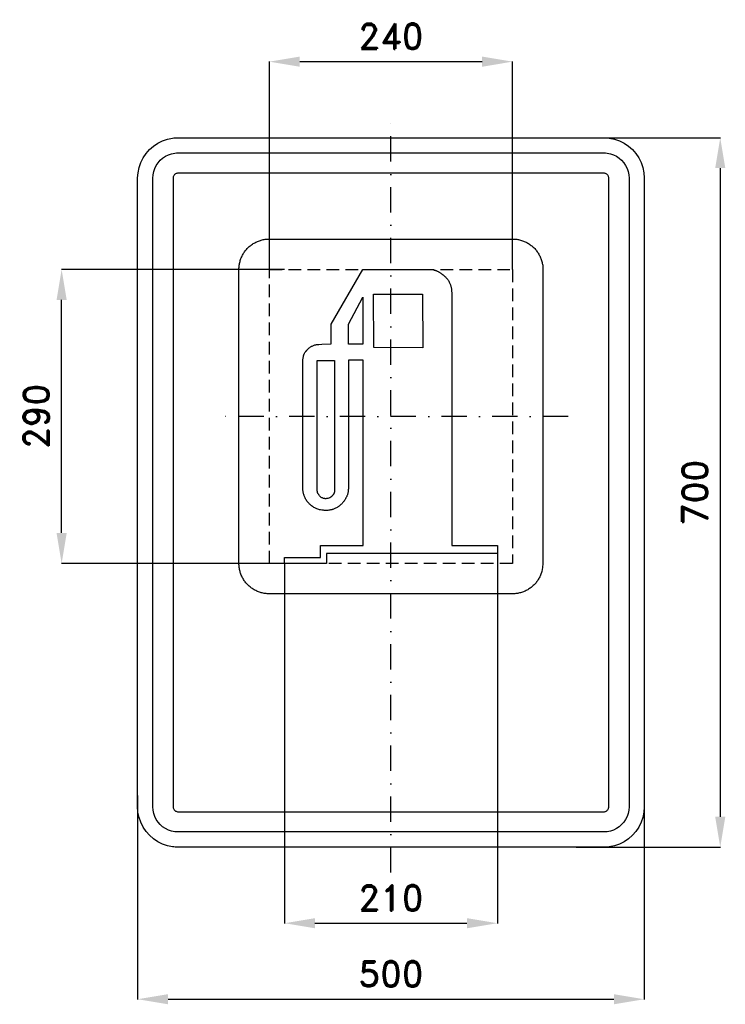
# Model space of a CAD drawing. Header units: millimetres. Extents: x -366 to 330, y -505 to 466.
import ezdxf

# ---------------------------------------------------------------- set-up
doc = ezdxf.new("R2010")
doc.units = ezdxf.units.MM
doc.header["$LTSCALE"] = 5
doc.linetypes.add('ČERCHOVANÁX2', pattern=[2, 1, -0.5, 0, -0.5])
doc.linetypes.add('ČÁRKOVANÁX2', pattern=[1.5, 1, -0.5])
doc.layers.add('Kóty', color=2, linetype='Continuous')
doc.layers.add('Značka', color=7, linetype='Continuous')
doc.styles.get("Standard").update_dxf_attribs({"font": 'romand.shx', "height": 25})
doc.dimstyles.get("Standard").update_dxf_attribs({"dimtxt": 25, "dimasz": 30, "dimexe": 0.18, "dimexo": 0.0625, "dimgap": 12.5, "dimtad": 1, "dimdec": 0, "dimzin": 0, "dimdsep": 46, "dimtxsty": 'Standard', "dimcen": 0.09, "dimadec": 0, "dimazin": 0, "dimtfac": 1, "dimtdec": 0, "dimtofl": 0, "dimtmove": 0, "dimatfit": 3, "dimfxl": 1, "dimtolj": 1, "dimtzin": 0, "dimarcsym": 0})

# ---------------------------------------------------------------- blocks, each defined once
blk = doc.blocks.new('*D0')
at = {"layer": 'Defpoints', "color": 0, "transparency": 16777216}
for p in [(-325, 220), (-105, 220), (-105, -70)]:
    blk.add_point(p, dxfattribs=at)
at = {"layer": 'Kóty', "color": 0, "lineweight": -2, "transparency": 16777216}
for p, q in [((-105.0625, 220), (-325.18, 220)), ((-325, -40), (-325, 190)), ((-105.0625, -70), (-325.18, -70))]:
    blk.add_line(p, q, dxfattribs=at)
at = {"layer": 'Kóty', "color": 0, "transparency": 16777216}
for points in [[(-330, 190), (-320, 190), (-325, 220)], [(-330, -40), (-320, -40), (-325, -70)]]:
    blk.add_solid(points, dxfattribs=at)
at = {"layer": 'Kóty', "color": 0, "transparency": 16777216, "insert": (-350, 75), "char_height": 25, "attachment_point": 5, "rotation": 90}
blk.add_mtext('\\A1;290', dxfattribs=at)
blk = doc.blocks.new('*D1')
at = {"layer": 'Defpoints', "color": 0, "transparency": 16777216}
for p in [(190.52, 350), (182.61, -350), (325, -350)]:
    blk.add_point(p, dxfattribs=at)
at = {"layer": 'Kóty', "color": 0, "lineweight": -2, "transparency": 16777216}
for p, q in [((190.59, 350), (325.18, 350)), ((325, 320), (325, -320)), ((182.67, -350), (325.18, -350))]:
    blk.add_line(p, q, dxfattribs=at)
at = {"layer": 'Kóty', "color": 0, "transparency": 16777216}
for points in [[(320, 320), (330, 320), (325, 350)], [(320, -320), (330, -320), (325, -350)]]:
    blk.add_solid(points, dxfattribs=at)
at = {"layer": 'Kóty', "color": 0, "transparency": 16777216, "insert": (300, 0), "char_height": 25, "attachment_point": 5, "rotation": 90}
blk.add_mtext('\\A1;700', dxfattribs=at)
blk = doc.blocks.new('*D2')
at = {"layer": 'Defpoints', "color": 0, "transparency": 16777216}
for p in [(105, -60.089), (-105, -70), (105, -425)]:
    blk.add_point(p, dxfattribs=at)
at = {"layer": 'Kóty', "color": 0, "lineweight": -2, "transparency": 16777216}
for p, q in [((105, -60.1515), (105, -425.18)), ((-105, -70.0625), (-105, -425.18)), ((-75, -425), (75, -425))]:
    blk.add_line(p, q, dxfattribs=at)
at = {"layer": 'Kóty', "color": 0, "transparency": 16777216}
for points in [[(-75, -420), (-75, -430), (-105, -425)], [(75, -420), (75, -430), (105, -425)]]:
    blk.add_solid(points, dxfattribs=at)
at = {"layer": 'Kóty', "color": 0, "transparency": 16777216, "insert": (0, -400), "char_height": 25, "attachment_point": 5}
blk.add_mtext('\\A1;210', dxfattribs=at)
blk = doc.blocks.new('*D3')
at = {"layer": 'Defpoints', "color": 0, "transparency": 16777216}
for p in [(-250, -298.8), (250, -298.8), (250, -500)]:
    blk.add_point(p, dxfattribs=at)
at = {"layer": 'Kóty', "color": 0, "lineweight": -2, "transparency": 16777216}
for p, q in [((-250, -298.86), (-250, -500.18)), ((250, -298.86), (250, -500.18)), ((-220, -500), (220, -500))]:
    blk.add_line(p, q, dxfattribs=at)
at = {"layer": 'Kóty', "color": 0, "transparency": 16777216}
for points in [[(-220, -495), (-220, -505), (-250, -500)], [(220, -495), (220, -505), (250, -500)]]:
    blk.add_solid(points, dxfattribs=at)
at = {"layer": 'Kóty', "color": 0, "transparency": 16777216, "insert": (0, -475), "char_height": 25, "attachment_point": 5}
blk.add_mtext('\\A1;500', dxfattribs=at)
blk = doc.blocks.new('*D4')
at = {"layer": 'Defpoints', "color": 0, "transparency": 16777216}
for p in [(120, 425), (-120, 220), (120, 220)]:
    blk.add_point(p, dxfattribs=at)
at = {"layer": 'Kóty', "color": 0, "lineweight": -2, "transparency": 16777216}
for p, q in [((-120, 220.0625), (-120, 425.18)), ((-90, 425), (90, 425)), ((120, 220.0625), (120, 425.18))]:
    blk.add_line(p, q, dxfattribs=at)
at = {"layer": 'Kóty', "color": 0, "transparency": 16777216}
for points in [[(-90, 430), (-90, 420), (-120, 425)], [(90, 430), (90, 420), (120, 425)]]:
    blk.add_solid(points, dxfattribs=at)
at = {"layer": 'Kóty', "color": 0, "transparency": 16777216, "insert": (0, 450), "char_height": 25, "attachment_point": 5}
blk.add_mtext('\\A1;240', dxfattribs=at)

msp = doc.modelspace()

# ---------------------------------------------------------------- linework, layer by layer
at = {"layer": 'Značka', "color": 6, "linetype": 'ČERCHOVANÁX2', "ltscale": 5}
for points in [[(0, -375), (0, 375)], [(175, 75), (-175, 75)]]:
    msp.add_lwpolyline(points, dxfattribs=at)
at = {"layer": 'Značka', "color": 5}
for points in [[(-210, -350), (-210.2, -349.9995), (-210.3, -349.9988, -0.0321716), (-215.5, -349.637), (-220.6, -348.5823), (-225.5, -346.9227), (-230.1, -344.5885), (-234.4, -341.714), (-238.3, -338.2843), (-241.7, -334.4026), (-244.6, -330.0906), (-246.9, -325.4605), (-248.6, -320.5549), (-249.7, -315.4767), (-250, -310.314), (-250, -310.157), (-250, -310), (-250, 310), (-250, 310.157), (-250, 310.314), (-249.6, 315.479), (-248.6, 320.555), (-246.9, 325.464), (-244.6, 330.091), (-241.7, 334.402), (-238.3, 338.284), (-234.4, 341.717), (-230.1, 344.589), (-225.5, 346.906), (-220.6, 348.582), (-215.5, 349.654, -0.0367311), (-210.3, 349.999), (-210.2, 350), (-210, 350), (210, 350), (210.2, 350), (210.3, 349.999, -0.0321716), (215.5, 349.637), (220.6, 348.582), (225.5, 346.923), (230.1, 344.589), (234.4, 341.714), (238.3, 338.284), (241.7, 334.403), (244.6, 330.091), (246.9, 325.46), (248.6, 320.555), (249.7, 315.477), (250, 310.314), (250, 310.157), (250, 310), (250, -310), (250, -310.157), (250, -310.314), (249.6, -315.4791), (248.6, -320.5549), (246.9, -325.4636), (244.6, -330.0906), (241.7, -334.4017), (238.3, -338.2843), (234.4, -341.7172), (230.1, -344.5885), (225.5, -346.9061), (220.6, -348.5823), (215.5, -349.6542, -0.0367341), (210.3, -349.9988), (210.2, -349.9996), (210, -350), (-210, -350)], [(-210, -335), (-210.1, -334.9997), (-210.2, -334.9992, -0.0321601), (-213.4, -334.7731), (-216.6, -334.1139), (-219.7, -333.0767), (-222.6, -331.6178), (-225.3, -329.8212), (-227.7, -327.6777), (-229.8, -325.2516), (-231.6, -322.5566), (-233.1, -319.6628), (-234.1, -316.5968), (-234.8, -313.423), (-235, -310.196), (-235, -310.098), (-235, -310), (-235, 310), (-235, 310.098), (-235, 310.196), (-234.8, 313.424), (-234.1, 316.597), (-233.1, 319.665), (-231.6, 322.557), (-229.8, 325.251), (-227.7, 327.678), (-225.3, 329.823), (-222.6, 331.618), (-219.7, 333.066), (-216.6, 334.114), (-213.4, 334.784, -0.0367287), (-210.2, 334.999), (-210.1, 335), (-210, 335), (210, 335), (210.1, 335), (210.2, 334.999, -0.0321789), (213.4, 334.773), (216.6, 334.114), (219.7, 333.077), (222.6, 331.618), (225.3, 329.821), (227.7, 327.678), (229.8, 325.252), (231.6, 322.557), (233.1, 319.663), (234.1, 316.597), (234.8, 313.423), (235, 310.196), (235, 310.098), (235, 310), (235, -310), (235, -310.098), (235, -310.196), (234.8, -313.424), (234.1, -316.5968), (233.1, -319.6648), (231.6, -322.5566), (229.8, -325.2511), (227.7, -327.6777), (225.3, -329.8233), (222.6, -331.6178), (219.7, -333.0663), (216.6, -334.1139), (213.4, -334.7839), (210.2, -334.9992), (210.1, -334.9997), (210, -335), (-210, -335)], [(-120, -100), (-120.12, -100), (-120.24, -99.999, -0.032176), (-124.11, -99.728, -0.0354414), (-127.92, -98.937, -0.0362606), (-131.6, -97.692, -0.0344037), (-135.07, -95.941, -0.0337135), (-138.3, -93.785, -0.0340917), (-141.21, -91.213, -0.0341856), (-143.79, -88.302, -0.0342456), (-145.94, -85.068, -0.0340273), (-147.68, -81.595, -0.0333729), (-148.94, -77.916, -0.0341419), (-149.74, -74.108, -0.0367803), (-150, -70.236), (-150, -70.118), (-150, -70), (-150, 220), (-150, 220.118), (-150, 220.236, -0.0322112), (-149.73, 224.109, -0.035398), (-148.94, 227.916, -0.0362567), (-147.69, 231.598, -0.0344175), (-145.94, 235.068, -0.0337071), (-143.79, 238.301, -0.034076), (-141.21, 241.213, -0.0342033), (-138.3, 243.788, -0.0342414), (-135.07, 245.941, -0.0340198), (-131.6, 247.68, -0.0334199), (-127.92, 248.937, -0.0341212), (-124.11, 249.741, -0.0367502), (-120.24, 249.999), (-120.12, 250), (-120, 250), (120, 250), (120.12, 250), (120.24, 249.999, -0.032176), (124.11, 249.728, -0.0354605), (127.92, 248.937, -0.0362606), (131.6, 247.692, -0.0344109), (135.07, 245.941, -0.0337199), (138.3, 243.785, -0.034086), (141.21, 241.213, -0.0341806), (143.79, 238.302, -0.0342282), (145.94, 235.068, -0.0340198), (147.68, 231.595, -0.0333706), (148.94, 227.916, -0.0341419), (149.74, 224.108, -0.0367795), (150, 220.236), (150, 220.118), (150, 220), (150, -70), (150, -70.118), (150, -70.236), (149.73, -74.109), (148.94, -77.916), (147.69, -81.598, -0.0344283), (145.94, -85.068, -0.0337199), (143.79, -88.301, -0.034076), (141.21, -91.213, -0.0341972), (138.3, -93.788, -0.034235), (135.07, -95.941, -0.034041), (131.6, -97.68, -0.0334197), (127.92, -98.937, -0.0341328), (124.11, -99.741, -0.0367502), (120.24, -99.999), (120.12, -100), (120, -100), (-120, -100)], [(105, -60.342), (-63.76, -60.089), (-63.76, -70), (-105, -70), (-105, -64.154), (-69.36, -64.154), (-69.36, -52.464), (-27.36, -52.464), (-27.36, 130.533), (-41.87, 130.533), (-41.87, 5.486), (-41.87, 4.214), (-41.88, 4.147), (-41.9, 4.079), (-41.96, 3.619), (-42.02, 3.157), (-42.06, 2.743), (-42.1, 2.328), (-42.14, 1.93), (-42.18, 1.532), (-42.22, 1.222), (-42.26, 0.913), (-42.32, 0.53), (-42.38, 0.149), (-42.51, -0.513), (-42.65, -1.169), (-42.81, -1.741), (-42.99, -2.305), (-43.2, -2.879), (-43.43, -3.446), (-43.63, -3.901), (-43.84, -4.349), (-44.12, -4.899), (-44.42, -5.444), (-44.8, -6.158), (-45.2, -6.863), (-45.54, -7.428), (-45.91, -7.979), (-46.29, -8.514), (-46.69, -9.036), (-47.01, -9.441), (-47.35, -9.835), (-47.79, -10.311), (-48.24, -10.781), (-48.82, -11.405), (-49.42, -12.014), (-49.95, -12.501), (-50.51, -12.96), (-51.08, -13.4), (-51.66, -13.819), (-52.14, -14.135), (-52.62, -14.432), (-53.23, -14.77), (-53.84, -15.101), (-54.58, -15.524), (-55.34, -15.929), (-55.98, -16.224), (-56.63, -16.484), (-57.27, -16.713), (-57.93, -16.917), (-58.44, -17.057), (-58.95, -17.176), (-59.57, -17.291), (-60.2, -17.389), (-61.19, -17.541), (-62.18, -17.667), (-62.98, -17.734), (-63.79, -17.765, -0.00930681), (-64.6, -17.767), (-65.4, -17.74), (-66.05, -17.698), (-66.69, -17.633), (-67.52, -17.516), (-68.35, -17.389), (-69.37, -17.245), (-70.4, -17.074), (-71.27, -16.87), (-72.12, -16.611), (-72.99, -16.308), (-73.83, -15.963), (-74.51, -15.655), (-75.16, -15.316), (-75.97, -14.847), (-76.75, -14.339), (-77.56, -13.765), (-78.35, -13.157), (-79, -12.617), (-79.62, -12.053), (-80.24, -11.463), (-80.83, -10.852), (-81.3, -10.347), (-81.75, -9.834), (-82.32, -9.176), (-82.86, -8.493), (-83.4, -7.683), (-83.9, -6.843), (-84.3, -6.153), (-84.68, -5.453), (-85.03, -4.751), (-85.34, -4.034), (-85.57, -3.46), (-85.77, -2.874), (-85.97, -2.125), (-86.17, -1.376), (-86.39, -0.699), (-86.59, -0.018), (-86.72, 0.588), (-86.79, 1.203), (-86.85, 1.833), (-86.89, 2.463), (-86.91, 2.97), (-86.92, 3.478), (-86.93, 4.101), (-86.93, 4.723), (-86.93, 5.343), (-86.93, 5.964), (-86.93, 6.455), (-86.93, 6.945), (-86.93, 7.419), (-86.93, 7.893), (-86.93, 8.264), (-86.93, 8.636), (-86.93, 9.026), (-86.93, 9.415), (-86.93, 9.484), (-86.93, 9.552), (-86.93, 123.671), (-86.93, 127.483), (-86.93, 127.563), (-86.93, 127.643), (-86.93, 128.202), (-86.92, 128.761), (-86.92, 129.286), (-86.91, 129.811), (-86.89, 130.322), (-86.86, 130.832), (-86.83, 131.228), (-86.8, 131.623), (-86.74, 132.096), (-86.67, 132.567), (-86.57, 133.225), (-86.44, 133.88), (-86.32, 134.441), (-86.17, 134.998), (-86, 135.551), (-85.81, 136.095), (-85.63, 136.518), (-85.44, 136.934), (-85.19, 137.43), (-84.89, 137.904), (-84.62, 138.275), (-84.34, 138.636), (-84.1, 138.941), (-83.86, 139.246), (-83.61, 139.553), (-83.36, 139.856), (-83.15, 140.102), (-82.93, 140.343), (-82.64, 140.65), (-82.35, 140.955), (-81.76, 141.578), (-81.16, 142.184), (-80.62, 142.665), (-80.06, 143.111), (-79.47, 143.533), (-78.85, 143.925), (-78.35, 144.215), (-77.83, 144.475), (-77.17, 144.76), (-76.49, 145.022), (-75.85, 145.265), (-75.21, 145.485), (-74.68, 145.633), (-74.14, 145.753), (-73.61, 145.851), (-73.07, 145.927), (-72.64, 145.972), (-72.22, 146.005), (-71.76, 146.028), (-71.31, 146.037), (-71.23, 146.037), (-71.15, 146.037), (-68.35, 146.292), (-58.93, 146.546), (-58.93, 166.115), (-27.62, 220), (41.11, 220), (41.17, 219.977), (41.22, 219.954), (41.62, 219.806), (42.02, 219.67), (42.4, 219.549), (42.79, 219.433), (43.17, 219.318), (43.55, 219.201), (43.86, 219.105), (44.16, 219.006), (44.55, 218.874), (44.93, 218.727), (45.5, 218.461), (46.06, 218.175), (46.54, 217.937), (47.03, 217.7), (47.5, 217.454), (47.97, 217.197), (48.33, 216.989), (48.69, 216.769), (49.1, 216.483), (49.51, 216.187), (50.02, 215.823), (50.53, 215.454), (50.92, 215.154), (51.29, 214.845), (51.66, 214.541), (52.02, 214.234), (52.3, 213.988), (52.59, 213.746), (52.96, 213.445), (53.33, 213.136), (53.79, 212.688), (54.24, 212.217), (54.6, 211.829), (54.96, 211.437), (55.31, 211.04), (55.64, 210.63), (55.89, 210.299), (56.12, 209.957), (56.38, 209.518), (56.64, 209.07), (57.07, 208.32), (57.51, 207.566), (57.84, 206.92), (58.15, 206.26), (58.43, 205.594), (58.7, 204.92), (58.89, 204.379), (59.07, 203.833), (59.27, 203.152), (59.43, 202.462), (59.54, 201.823), (59.62, 201.179), (59.68, 200.646), (59.75, 200.114), (59.81, 199.58), (59.86, 199.045), (59.89, 198.618), (59.92, 198.191), (59.94, 197.737), (59.94, 197.283), (59.94, 197.203), (59.95, 197.123), (60.2, -52.464), (105, -52.464), (105, -60.089), (105, -60.342)], [(-55.62, 130.279), (-55.62, 3.707), (-55.62, 1.418), (-55.63, 1.374), (-55.64, 1.329), (-55.71, 1.028), (-55.77, 0.726), (-55.82, 0.465), (-55.87, 0.204), (-55.93, -0.043), (-55.99, -0.288), (-56.06, -0.477), (-56.13, -0.663), (-56.23, -0.863), (-56.34, -1.054), (-56.36, -1.089), (-56.38, -1.124), (-56.39, -1.158), (-56.41, -1.192), (-56.43, -1.26), (-56.46, -1.328), (-56.53, -1.499), (-56.61, -1.667), (-56.73, -1.892), (-56.87, -2.108), (-57.02, -2.319), (-57.18, -2.519), (-57.33, -2.675), (-57.48, -2.822), (-57.66, -2.972), (-57.84, -3.11), (-57.88, -3.133), (-57.91, -3.156), (-57.94, -3.202), (-57.98, -3.247), (-58.05, -3.337), (-58.12, -3.425), (-58.31, -3.639), (-58.5, -3.845), (-58.77, -4.105), (-59.04, -4.35), (-59.33, -4.579), (-59.62, -4.795), (-59.86, -4.955), (-60.1, -5.108), (-60.4, -5.285), (-60.71, -5.444), (-61.45, -5.715), (-62.21, -5.898), (-62.86, -6.023), (-63.5, -6.112), (-64.15, -6.156, -0.0189078), (-64.8, -6.15), (-65.31, -6.113), (-65.82, -6.038), (-66.45, -5.89), (-67.07, -5.697), (-67.68, -5.478), (-68.27, -5.208), (-68.73, -4.939), (-69.15, -4.627), (-69.56, -4.285), (-69.94, -3.917), (-70.23, -3.602), (-70.5, -3.274), (-70.83, -2.84), (-71.15, -2.393), (-71.33, -2.12), (-71.51, -1.845), (-71.65, -1.617), (-71.8, -1.387), (-71.93, -1.16), (-72.06, -0.93), (-72.15, -0.748), (-72.24, -0.564), (-72.33, -0.338), (-72.42, -0.107), (-72.5, 0.184), (-72.56, 0.48), (-72.6, 0.741), (-72.63, 1.004), (-72.65, 1.271), (-72.66, 1.538), (-72.67, 1.745), (-72.67, 1.952), (-72.67, 2.159), (-72.67, 2.366), (-72.67, 2.4), (-72.67, 2.435), (-72.67, 4.469), (-72.93, 130.279), (-55.62, 130.279)]]:
    msp.add_lwpolyline(points, format="xyb", dxfattribs=at)
for points in [[(-210, -315), (210, -315), (210, -315), (210, -315), (210.7, -314.955), (211.3, -314.823), (211.9, -314.615), (212.5, -314.324), (213.1, -313.964), (213.5, -313.536), (214, -313.05), (214.3, -312.511), (214.6, -311.933), (214.8, -311.319), (215, -310.685), (215, -310.039), (215, -310.02), (215, -310), (215, 310), (215, 310.02), (215, 310.039), (215, 310.685), (214.8, 311.319), (214.6, 311.933), (214.3, 312.511), (214, 313.05), (213.5, 313.536), (213.1, 313.965), (212.5, 314.324), (211.9, 314.613), (211.3, 314.823), (210.7, 314.957), (210, 315), (210, 315), (210, 315), (-210, 315), (-210, 315), (-210, 315), (-210.7, 314.955), (-211.3, 314.823), (-211.9, 314.615), (-212.5, 314.324), (-213.1, 313.964), (-213.5, 313.536), (-214, 313.05), (-214.3, 312.511), (-214.6, 311.933), (-214.8, 311.319), (-215, 310.685), (-215, 310.039), (-215, 310.02), (-215, 310), (-215, -310), (-215, -310.02), (-215, -310.039), (-215, -310.685), (-214.8, -311.319), (-214.6, -311.933), (-214.3, -312.511), (-214, -313.05), (-213.5, -313.536), (-213.1, -313.965), (-212.5, -314.324), (-211.9, -314.613), (-211.3, -314.823), (-210.7, -314.957), (-210, -315), (-210, -315), (-210, -315)], [(31.44, 142.733), (-16.93, 142.988), (-17.18, 195.598), (-15.4, 195.598), (-13.61, 195.598), (-5.88, 195.598), (1.86, 195.598), (4.21, 195.598), (6.56, 195.598), (7.77, 195.598), (8.99, 195.598), (11.62, 195.598), (14.25, 195.598), (20.95, 195.598), (27.65, 195.598), (29.41, 195.598), (31.18, 195.598), (31.44, 142.733)], [(-27.87, 146.292), (-41.87, 146.292), (-41.87, 166.115), (-27.87, 192.549), (-27.87, 146.292)]]:
    msp.add_lwpolyline(points, dxfattribs=at)
at = {"layer": 'Značka', "color": 6, "linetype": 'ČÁRKOVANÁX2', "ltscale": 2.5}
msp.add_lwpolyline([(-120, -70), (-120, 220), (120, 220), (120, -70), (-120, -70)], dxfattribs=at)

# ---------------------------------------------------------------- dimensions: what is measured, and where the dimension line sits
at = {"layer": 'Kóty'}
for base, p1, p2, picture, middle in [((120, 425), (-120, 220), (120, 220), '*D4', (0, 450)), ((105, -425), (-105, -70), (105, -60.089), '*D2', (0, -400)), ((250, -500), (-250, -298.7982), (250, -298.7982), '*D3', (0, -475))]:
    dim = msp.add_linear_dim(base=base, p1=p1, p2=p2, dimstyle='Standard', dxfattribs=at)
    dim.commit()
    dim.dimension.update_dxf_attribs({"geometry": picture, "text_midpoint": middle})
for base, p1, p2, picture, middle in [((325, -350), (190.5244, 350), (182.6082, -350), '*D1', (300, 0)), ((-325, 220), (-105, -70), (-105, 220), '*D0', (-350, 75))]:
    dim = msp.add_linear_dim(base=base, p1=p1, p2=p2, angle=90, dimstyle='Standard', dxfattribs=at)
    dim.commit()
    dim.dimension.update_dxf_attribs({"geometry": picture, "text_midpoint": middle})

doc.saveas('drawing.dxf')
